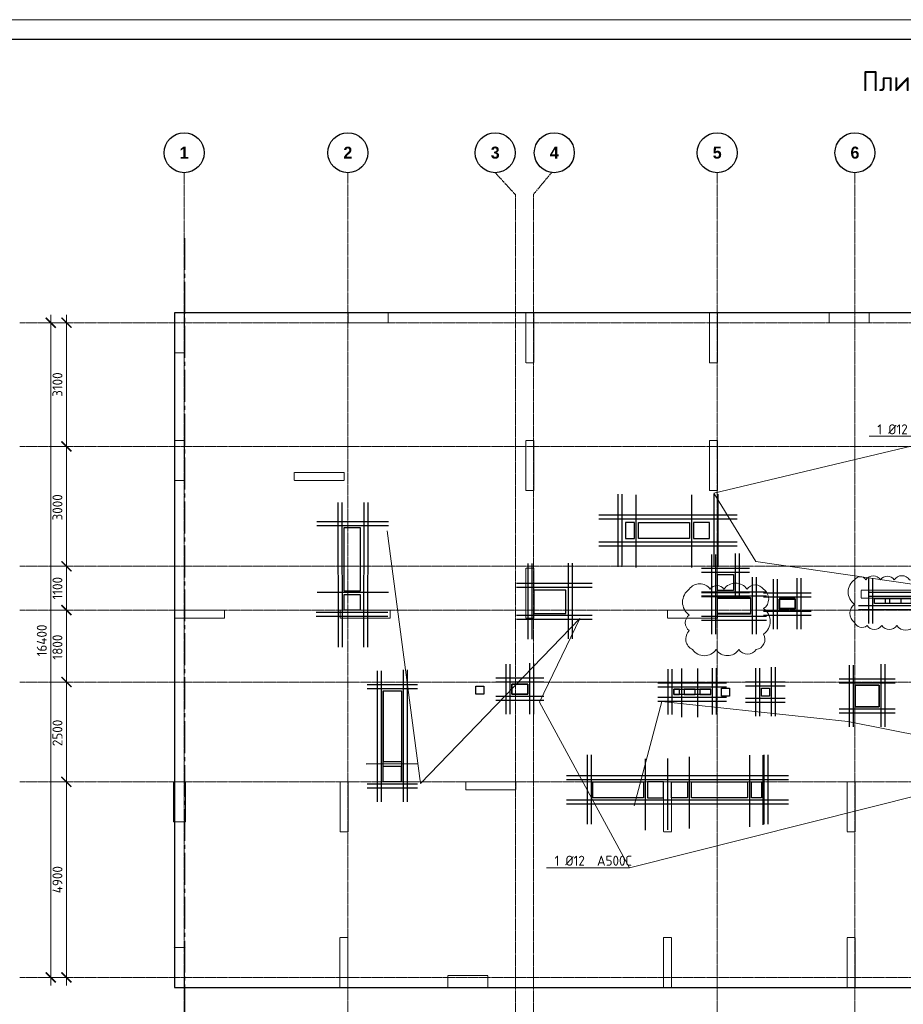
# Model space of a CAD drawing. Header units: millimetres. Extents: x -42044588 to 856694, y -806701 to 941911.
# Tile 166 of 256: x -107629 to -85499, y -339544 to -314882. Entities that reach past the tile are written whole.
import ezdxf
from ezdxf import colors
from ezdxf.entities.mleader import LeaderData, LeaderLine
from ezdxf.math import Vec2, Vec3

# ---------------------------------------------------------------- set-up
doc = ezdxf.new("R2010")
doc.units = ezdxf.units.MM
for name, pattern in [('______5', [1100, 800, -100, 100, -100]), ('DASHED', [7, 5, -2, 0]), ('осевая', [50.8, 31.75, -6.35, 6.35, -6.35])]:
    doc.linetypes.add(name, pattern=pattern)
for name, color, linetype, lineweight in [('907Сл Осевые', 1, 'Continuous', 0), ('_0.25', 114, 'Continuous', 25), ('_0.5', 94, 'Continuous', 50), ('Оси', 40, '______5', 18), ('Перекрытие ж_бетон', 1, 'Continuous', 30), ('подоснова', 151, 'Continuous', 5), ('РАЗМЕРЫ', 1, 'Continuous', 9), ('ТОНКИЕ', 7, 'Continuous', 9), ('Узлы', 7, 'Continuous', 0)]:
    doc.layers.add(name, color=color, linetype=linetype, lineweight=lineweight)
doc.layers.add('Колонна_ бетон', color=7, linetype='Continuous', lineweight=50, true_color=0xb4b496)
doc.layers.add('ТОЛСТЫЕ_ОСНОВНЫЕ', color=6, linetype='Continuous')
doc.styles.add('Century Gothic', font='GOTHIC.TTF')
doc.styles.add('GOST-2.304_Type-B', font='GOST_Common.ttf')
doc.styles.add('ГОСТ', font='GOST_Common.ttf')
doc.dimstyles.new('СПДС', dxfattribs={"dimscale": 100, "dimtxt": 2.5, "dimasz": 2, "dimexe": 1.25, "dimexo": 0, "dimtad": 1, "dimdec": 0, "dimrnd": 5, "dimtxsty": 'GOST-2.304_Type-B', "dimblk": 'ARCHTICK', "dimcen": 2.5, "dimdle": 2, "dimclrd": 1, "dimclre": 1, "dimclrt": 1, "dimadec": 0, "dimazin": 2, "dimtfac": 0.75, "dimtdec": 0, "dimtmove": 1, "dimatfit": 3, "dimfxl": 0, "dimtolj": 1, "dimarcsym": 0})

# ---------------------------------------------------------------- blocks, each defined once
blk = doc.blocks.new('*U6686')
at = {"layer": 'ТОЛСТЫЕ_ОСНОВНЫЕ', "color": 6}
blk.add_lwpolyline([(20, 5), (886, 5), (886, 415), (20, 415)], close=True, dxfattribs=at)
at = {"layer": 'ТОНКИЕ'}
blk.add_lwpolyline([(0, 0), (891, 0), (891, 420), (0, 420)], close=True, dxfattribs=at)
blk = doc.blocks.new('подложка стн 1-го этажа')
at = {"layer": 'Колонна_ бетон', "color": 252, "linetype": 'DASHED', "lineweight": 0, "ltscale": 0.5, "true_color": 0x939598, "transparency": 33554687}
for p, q in [((7794, 22162, -200), (7794, 23162, -200)), ((7794, 23162, -200), (7794, 23162, -200)), ((7794, 23162, -200), (8044, 23162, -560)), ((8044, 23162, -560), (8044, 23162, -560)), ((8044, 23162, -400), (8044, 22162, -400)), ((16794, 23162, -200), (16594, 23162, -200)), ((16594, 23162, -200), (16594, 23162, -200)), ((16594, 23162, -200), (16594, 21912, -200)), ((16794, 23162, -200), (16794, 23162, -200)), ((16794, 21912, -200), (16794, 23162, -200)), ((21194, 23162, -200), (21194, 23162, -200)), ((21194, 21912, -200), (21194, 23162, -200)), ((21394, 23162, -200), (21194, 23162, -200)), ((21394, 23162, -200), (21394, 23162, -200)), ((21394, 23162, -200), (21394, 21912, -200)), ((10794, 22362, -200), (10794, 22362, -200)), ((10794, 22362, -200), (10794, 22162, -200)), ((10794, 22362, -200), (12044, 22362, -200)), ((12044, 22362, -200), (12044, 22362, -200)), ((12044, 22362, -200), (12044, 22162, -200)), ((8044, 22162, -200), (7794, 22162, -200)), ((7794, 22162, -200), (7794, 22162, -200)), ((8044, 22162, -200), (8044, 22162, -200)), ((10794, 22162, -200), (10794, 22162, -200)), ((10794, 22162, -200), (12044, 22162, -200)), ((12044, 22162, -200), (12044, 22162, -200)), ((16594, 21912, -200), (16794, 21912, -200)), ((16594, 21912, -200), (16594, 21912, -200)), ((16794, 21912, -200), (16794, 21912, -200)), ((21194, 21912, -200), (21194, 21912, -200)), ((21194, 21912, -200), (21394, 21912, -200)), ((21394, 21912, -200), (21394, 21912, -200)), ((16794, 19962, -200), (16594, 19962, -200)), ((16594, 19962, -200), (16594, 19962, -200)), ((16594, 18712, -200), (16594, 19962, -200)), ((16794, 19962, -200), (16794, 19962, -200)), ((16794, 18712, -200), (16794, 19962, -200)), ((24994, 19212, -200), (24994, 19412, -200)), ((24994, 19412, -200), (24994, 19412, -200)), ((26244, 19412, -200), (24994, 19412, -200)), ((24994, 19212, -200), (26244, 19212, -200)), ((24994, 19212, -200), (24994, 19212, -200)), ((7794, 18712, -200), (7794, 18912, -200)), ((7794, 18912, -200), (7794, 18912, -200)), ((9044, 18912, -200), (7794, 18912, -200)), ((9044, 18912, -200), (9044, 18912, -200)), ((9044, 18712, -200), (9044, 18912, -200)), ((11944, 18912, -200), (11944, 18912, -200)), ((11944, 18712, -200), (11944, 18912, -200)), ((11944, 18912, -200), (13194, 18912, -200)), ((13194, 18912, -200), (13194, 18912, -200)), ((13194, 18912, -200), (13194, 18712, -200)), ((20144, 18912, -200), (20144, 18912, -200)), ((20144, 18712, -200), (20144, 18912, -200)), ((20144, 18912, -200), (21394, 18912, -200)), ((21394, 18912, -200), (21394, 18912, -200)), ((21394, 18912, -200), (21394, 18712, -200)), ((9044, 18712, -200), (7794, 18712, -200)), ((7794, 18712, -200), (7794, 18712, -200)), ((9044, 18712, -200), (9044, 18712, -200)), ((13194, 18712, -200), (11944, 18712, -200)), ((11944, 18712, -200), (11944, 18712, -200)), ((13194, 18712, -200), (13194, 18712, -200)), ((16594, 18712, -200), (16794, 18712, -200)), ((16594, 18712, -200), (16594, 18712, -200)), ((16794, 18712, -200), (16794, 18712, -200)), ((20144, 18712, -200), (21394, 18712, -200)), ((20144, 18712, -200), (20144, 18712, -200)), ((21394, 18712, -200), (21394, 18712, -200)), ((7769, 14612, -200), (7769, 14612, -200)), ((7769, 14612, -200), (8069, 14612, -200)), ((7769, 13612, -200), (7769, 14612, -200)), ((8069, 14612, -200), (8069, 14612, -200)), ((8069, 13612, -200), (8069, 14612, -200)), ((11944, 14612, -200), (11944, 14612, -200)), ((11944, 13362, -200), (11944, 14612, -200)), ((11944, 14612, -200), (12144, 14612, -200)), ((12144, 14612, -200), (12144, 14612, -200)), ((12144, 13362, -200), (12144, 14612, -200)), ((15094, 14612, -200), (15094, 14612, -200)), ((15094, 14612, -200), (15094, 14412, -200)), ((16344, 14612, -200), (15094, 14612, -200)), ((16344, 14612, -200), (16344, 14612, -200)), ((16344, 14412, -200), (16344, 14612, -200)), ((20044, 14612, -200), (20044, 14612, -200)), ((20044, 14612, -200), (20044, 13362, -200)), ((20244, 14612, -200), (20044, 14612, -200)), ((20244, 14612, -200), (20244, 14612, -200)), ((20244, 14612, -200), (20244, 13362, -200)), ((24844, 14612, -200), (24644, 14612, -200)), ((24644, 14612, -200), (24644, 14612, -200)), ((24644, 14612, -200), (24644, 13362, -200)), ((24844, 14612, -200), (24844, 14612, -200)), ((24844, 13362, -200), (24844, 14612, -200)), ((15094, 14412, -200), (15094, 14412, -200)), ((15094, 14412, -200), (16344, 14412, -200)), ((16344, 14412, -200), (16344, 14412, -200)), ((7769, 13612, -200), (7769, 13612, -200)), ((7769, 13612, -200), (8069, 13612, -200)), ((8069, 13612, -200), (8069, 13612, -200)), ((11944, 13362, -200), (11944, 13362, -200)), ((11944, 13362, -200), (12144, 13362, -200)), ((12144, 13362, -200), (12144, 13362, -200)), ((20044, 13362, -200), (20044, 13362, -200)), ((20044, 13362, -200), (20244, 13362, -200)), ((20244, 13362, -200), (20244, 13362, -200)), ((24844, 13362, -200), (24644, 13362, -200)), ((24644, 13362, -200), (24644, 13362, -200)), ((24844, 13362, -200), (24844, 13362, -200)), ((11936, 10712, -760), (11936, 10712, -760)), ((11936, 9462, -760), (11936, 10712, -760)), ((11936, 10712, -760), (12136, 10712, -760)), ((12136, 10712, -760), (12136, 10712, -760)), ((12136, 9462, -760), (12136, 10712, -760)), ((20044, 10712, -200), (20044, 9462, -200)), ((20244, 10712, -200), (20044, 10712, -200)), ((20244, 9462, -200), (20244, 10712, -200)), ((24644, 9462, -200), (24644, 10712, -200)), ((24844, 10712, -200), (24644, 10712, -200)), ((24844, 9462, -200), (24844, 10712, -200)), ((7769, 10462, -560), (7769, 10462, -560)), ((7794, 10462, -560), (8044, 10462, -560)), ((7794, 9462, -560), (7794, 10462, -560)), ((8044, 9462, -560), (8044, 10462, -560)), ((8069, 10462, -560), (8069, 10462, -560)), ((14644, 9762, -200), (14644, 9462, -200)), ((14644, 9762, -200), (15644, 9762, -200)), ((15644, 9762, -200), (15644, 9462, -200)), ((7794, 9462, -560), (7794, 9462, -560)), ((7794, 9462, -560), (8046, 9462, -560)), ((8046, 9462, -560), (8046, 9462, -560)), ((11936, 9462, -760), (11936, 9462, -760)), ((11936, 9462, -760), (12136, 9462, -760)), ((12136, 9462, -760), (12136, 9462, -760)), ((15644, 9462, -200), (14644, 9462, -200)), ((20244, 9462, -200), (20044, 9462, -200)), ((24644, 9462, -200), (24844, 9462, -200))]:
    blk.add_line(p, q, dxfattribs=at)
for points, elevation in [([(7794, 26362), (8044, 26362), (8044, 25362), (7794, 25362)], -560), ([(12144, 26362), (13144, 26362), (13144, 26112), (12144, 26112)], -560), ([(16594, 26362), (16794, 26362), (16794, 25112), (16594, 25112)], -560), ([(21194, 26362), (21394, 26362), (21394, 25112), (21194, 25112)], -560), ([(24194, 26362), (25194, 26362), (25194, 26112), (24194, 26112)], -360), ([(24194, 26362), (25194, 26362), (25194, 26112), (24194, 26112)], -560)]:
    blk.add_lwpolyline(points, close=True, dxfattribs=dict(at, elevation=elevation))
blk = doc.blocks.new('*U5001')
at = {"layer": '_0.25', "ltscale": 100}
blk.add_lwpolyline([(0, 130), (920, 130), (920, 0), (0, 0)], close=True, dxfattribs=at)
at = {"layer": '_0.5', "color": 7, "lineweight": 30, "ltscale": 100}
for p, q in [((-150, 630), (-150, -500)), ((-50, 630), (-50, -500)), ((970, -500), (970, 655)), ((1070, -500), (1070, 655)), ((1320, 280), (-400, 280)), ((1320, 180), (-400, 180)), ((-400, -73), (1320, -73)), ((-400, -173), (1320, -173))]:
    blk.add_line(p, q, dxfattribs=at)
blk = doc.blocks.new('*U4602')
at = {"layer": '_0.25', "ltscale": 100}
blk.add_lwpolyline([(0, 250), (400, 250), (400, 0), (0, 0)], close=True, dxfattribs=at)
at = {"layer": '_0.5', "color": 7, "lineweight": 30, "ltscale": 100}
for p, q in [((-150, 750), (-150, -500)), ((-50, 750), (-50, -500)), ((450, -500), (450, 775)), ((550, -500), (550, 775)), ((800, 400), (-400, 400)), ((800, 300), (-400, 300)), ((-400, -50), (800, -50)), ((-400, -150), (800, -150))]:
    blk.add_line(p, q, dxfattribs=at)
blk = doc.blocks.new('*U6782')
at = {"layer": '_0.25', "ltscale": 100}
blk.add_lwpolyline([(0, 400), (400, 400), (400, 0), (0, 0)], close=True, dxfattribs=at)
at = {"layer": '_0.5', "color": 7, "lineweight": 30, "ltscale": 100}
for p, q in [((-150, 900), (-150, -500)), ((-50, 900), (-50, -500)), ((450, -133), (450, 925)), ((550, -133), (550, 925)), ((800, 550), (-400, 550)), ((800, 450), (-400, 450)), ((-400, -50), (800, -50)), ((-400, -150), (800, -150))]:
    blk.add_line(p, q, dxfattribs=at)
blk = doc.blocks.new('_None')
blk = doc.blocks.new('*U6780')
at = {"layer": '_0.25', "ltscale": 100}
blk.add_lwpolyline([(0, 540), (600, 540), (600, 0), (0, 0)], close=True, dxfattribs=at)
at = {"layer": '_0.5', "color": 7, "lineweight": 30, "ltscale": 100}
for p, q in [((-150, 1040), (-150, -500)), ((-50, 1040), (-50, -500)), ((650, -500), (650, 1065)), ((750, -500), (750, 1065)), ((1000, 690), (-400, 690)), ((1000, 590), (-400, 590)), ((-400, -50), (1000, -50)), ((-400, -150), (1000, -150))]:
    blk.add_line(p, q, dxfattribs=at)
blk = doc.blocks.new('*U6783')
at = {"layer": '_0.25', "ltscale": 100}
blk.add_lwpolyline([(0, 400), (830, 400), (830, 0), (0, 0)], close=True, dxfattribs=at)
at = {"layer": '_0.5', "color": 7, "lineweight": 30, "ltscale": 100}
for p, q in [((-150, 900), (-150, -500)), ((-50, 900), (-50, -500)), ((880, -500), (880, 925)), ((980, -500), (980, 925)), ((1230, 550), (-400, 550)), ((1230, 450), (-400, 450)), ((-400, -50), (1230, -50)), ((-400, -150), (1230, -150))]:
    blk.add_line(p, q, dxfattribs=at)
blk = doc.blocks.new('*U6784')
at = {"layer": '_0.25', "ltscale": 100}
blk.add_lwpolyline([(0, 2280), (457, 2280), (457, 0), (0, 0)], close=True, dxfattribs=at)
at = {"layer": '_0.5', "color": 7, "lineweight": 30, "ltscale": 100}
for p, q in [((-150, 2780), (-150, -500)), ((-50, 2780), (-50, -500)), ((507, -500), (507, 2805)), ((607, -500), (607, 2805)), ((857, 2430), (-400, 2430)), ((857, 2330), (-400, 2330)), ((-400, -50), (857, -50)), ((-400, -150), (857, -150))]:
    blk.add_line(p, q, dxfattribs=at)
blk = doc.blocks.new('_ArchTick')
at = {"color": 0, "linetype": 'ByBlock', "const_width": 0.15}
blk.add_lwpolyline([(-0.5, -0.5), (0.5, 0.5)], dxfattribs=at)
blk = doc.blocks.new('*D6709')
at = {"color": 1, "lineweight": -2, "transparency": 16777216}
for p, q in [((-89046, -342901), (-89046, -326101)), ((-89266, -326301), (-88921, -326301)), ((-89046, -342701), (-89171, -342701))]:
    blk.add_line(p, q, dxfattribs=at)
at = {"layer": 'DEFPOINTS', "color": 0, "transparency": 16777216}
for p in [(-89266, -326301), (-89046, -326301), (-89046, -342701)]:
    blk.add_point(p, dxfattribs=at)
at = {"color": 1, "lineweight": -2, "transparency": 16777216, "xscale": 250, "yscale": 250, "zscale": 250}
for p, rotation in [((-89046, -326301), 90), ((-89046, -342701), 270)]:
    blk.add_blockref('_ArchTick', p, dxfattribs=dict(at, rotation=rotation))
at = {"color": 1, "transparency": 16777216, "insert": (-89271, -334259), "char_height": 250, "width": 104166.67, "attachment_point": 5, "rotation": 90, "style": 'GOST-2.304_Type-B'}
blk.add_mtext('\\A1;16400', dxfattribs=at)
blk = doc.blocks.new('NSY101')
at = {"color": 0, "linetype": 'ByBlock', "lineweight": -2}
blk.add_circle((0, 0), 50, dxfattribs=at)
blk = doc.blocks.new('СЛОЖНЫЙ_ОБЪЕКТ_0')
at = {"layer": 'Оси', "color": 16, "linetype": 'Continuous', "lineweight": 25, "transparency": 33554687, "xscale": 9.999999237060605, "yscale": 9.999999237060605, "zscale": 9.999999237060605}
blk.add_blockref('NSY101', (8813, -989), dxfattribs=at)
at = {"layer": 'Оси', "color": 16, "linetype": 'Continuous', "lineweight": 25, "transparency": 33554687, "insert": (8813, -989), "char_height": 300, "width": 385, "attachment_point": 5, "style": 'Century Gothic'}
blk.add_mtext('\\A1;{\\fCentury Gothic|i0|b1;\\H300.000000;\\W1.000000;\\C16;2}\\P', dxfattribs=at)
blk = doc.blocks.new('СЛОЖНЫЙ_ОБЪЕКТ_1')
at = {"layer": 'Оси', "color": 16, "linetype": 'Continuous', "lineweight": 25, "transparency": 33554687, "xscale": 9.999999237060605, "yscale": 9.999999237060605, "zscale": 9.999999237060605}
blk.add_blockref('NSY101', (18063, -989), dxfattribs=at)
at = {"layer": 'Оси', "color": 16, "linetype": 'Continuous', "lineweight": 25, "transparency": 33554687, "insert": (18063, -989), "char_height": 300, "width": 385, "attachment_point": 5, "style": 'Century Gothic'}
blk.add_mtext('\\A1;{\\fCentury Gothic|i0|b1;\\H300.000000;\\W1.000000;\\C16;5}\\P', dxfattribs=at)
blk = doc.blocks.new('СЛОЖНЫЙ_ОБЪЕКТ_2')
at = {"layer": 'Оси', "color": 16, "linetype": 'Continuous', "lineweight": 25, "transparency": 33554687, "xscale": 9.999999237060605, "yscale": 9.999999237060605, "zscale": 9.999999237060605}
blk.add_blockref('NSY101', (21513, -989), dxfattribs=at)
at = {"layer": 'Оси', "color": 16, "linetype": 'Continuous', "lineweight": 25, "transparency": 33554687, "insert": (21513, -989), "char_height": 300, "width": 385, "attachment_point": 5, "style": 'Century Gothic'}
blk.add_mtext('\\A1;{\\fCentury Gothic|i0|b1;\\H300.000000;\\W1.000000;\\C16;6}\\P', dxfattribs=at)
blk = doc.blocks.new('СЛОЖНЫЙ_ОБЪЕКТ_43')
at = {"layer": 'Оси', "color": 16, "linetype": 'Continuous', "lineweight": 25, "transparency": 33554687, "xscale": 9.999999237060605, "yscale": 9.999999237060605, "zscale": 9.999999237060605}
blk.add_blockref('NSY101', (5133, -989), dxfattribs=at)
at = {"layer": 'Оси', "color": 16, "linetype": 'Continuous', "lineweight": 25, "transparency": 33554687, "insert": (5133, -989), "char_height": 300, "width": 385, "attachment_point": 5, "style": 'Century Gothic'}
blk.add_mtext('\\A1;{\\fCentury Gothic|i0|b1;\\H300.000000;\\W1.000000;\\C16;1}\\P', dxfattribs=at)
blk = doc.blocks.new('СЛОЖНЫЙ_ОБЪЕКТ_44')
at = {"layer": 'Оси', "color": 16, "linetype": 'Continuous', "lineweight": 25, "transparency": 33554687, "xscale": 9.999999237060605, "yscale": 9.999999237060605, "zscale": 9.999999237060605}
blk.add_blockref('NSY101', (12503, -989), dxfattribs=at)
at = {"layer": 'Оси', "color": 16, "linetype": 'Continuous', "lineweight": 25, "transparency": 33554687, "insert": (12503, -989), "char_height": 300, "width": 385, "attachment_point": 5, "style": 'Century Gothic'}
blk.add_mtext('\\A1;{\\fCentury Gothic|i0|b1;\\H300.000000;\\W1.000000;\\C16;3}\\P', dxfattribs=at)
blk = doc.blocks.new('СЛОЖНЫЙ_ОБЪЕКТ_45')
at = {"layer": 'Оси', "color": 16, "linetype": 'Continuous', "lineweight": 25, "transparency": 33554687, "xscale": 9.999999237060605, "yscale": 9.999999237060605, "zscale": 9.999999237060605}
blk.add_blockref('NSY101', (13983, -989), dxfattribs=at)
at = {"layer": 'Оси', "color": 16, "linetype": 'Continuous', "lineweight": 25, "transparency": 33554687, "insert": (13983, -989), "char_height": 300, "width": 385, "attachment_point": 5, "style": 'Century Gothic'}
blk.add_mtext('\\A1;{\\fCentury Gothic|i0|b1;\\H300.000000;\\W1.000000;\\C16;4}\\P', dxfattribs=at)
blk = doc.blocks.new('*D6711')
at = {"color": 1, "lineweight": -2, "transparency": 16777216}
for p, q in [((-88653, -342901), (-88653, -337601)), ((-88653, -337801), (-88778, -337801)), ((-88653, -342701), (-88778, -342701))]:
    blk.add_line(p, q, dxfattribs=at)
at = {"layer": 'DEFPOINTS', "color": 0, "transparency": 16777216}
for p in [(-88653, -337801), (-88653, -337801), (-88653, -342701)]:
    blk.add_point(p, dxfattribs=at)
at = {"color": 1, "lineweight": -2, "transparency": 16777216, "xscale": 250, "yscale": 250, "zscale": 250}
for p, rotation in [((-88653, -337801), 90), ((-88653, -342701), 270)]:
    blk.add_blockref('_ArchTick', p, dxfattribs=dict(at, rotation=rotation))
at = {"color": 1, "transparency": 16777216, "insert": (-88878, -340251), "char_height": 250, "width": 83333.33, "attachment_point": 5, "rotation": 90, "style": 'GOST-2.304_Type-B'}
blk.add_mtext('\\A1;4900', dxfattribs=at)
blk = doc.blocks.new('*D6712')
at = {"color": 1, "lineweight": -2, "transparency": 16777216}
for p, q in [((-88653, -338001), (-88653, -335101)), ((-88653, -335301), (-88778, -335301)), ((-88653, -337801), (-88778, -337801))]:
    blk.add_line(p, q, dxfattribs=at)
at = {"layer": 'DEFPOINTS', "color": 0, "transparency": 16777216}
for p in [(-88653, -335301), (-88653, -335301), (-88653, -337801)]:
    blk.add_point(p, dxfattribs=at)
at = {"color": 1, "lineweight": -2, "transparency": 16777216, "xscale": 250, "yscale": 250, "zscale": 250}
for p, rotation in [((-88653, -335301), 90), ((-88653, -337801), 270)]:
    blk.add_blockref('_ArchTick', p, dxfattribs=dict(at, rotation=rotation))
at = {"color": 1, "transparency": 16777216, "insert": (-88878, -336576), "char_height": 250, "width": 83333.33, "attachment_point": 5, "rotation": 90, "style": 'GOST-2.304_Type-B'}
blk.add_mtext('\\A1;2500', dxfattribs=at)
blk = doc.blocks.new('*D6713')
at = {"color": 1, "lineweight": -2, "transparency": 16777216}
for p, q in [((-88653, -335501), (-88653, -333301)), ((-88653, -333501), (-88778, -333501)), ((-88653, -335301), (-88778, -335301))]:
    blk.add_line(p, q, dxfattribs=at)
at = {"layer": 'DEFPOINTS', "color": 0, "transparency": 16777216}
for p in [(-88653, -333501), (-88653, -333501), (-88653, -335301)]:
    blk.add_point(p, dxfattribs=at)
at = {"color": 1, "lineweight": -2, "transparency": 16777216, "xscale": 250, "yscale": 250, "zscale": 250}
for p, rotation in [((-88653, -333501), 90), ((-88653, -335301), 270)]:
    blk.add_blockref('_ArchTick', p, dxfattribs=dict(at, rotation=rotation))
at = {"color": 1, "transparency": 16777216, "insert": (-88878, -334426), "char_height": 250, "width": 83333.33, "attachment_point": 5, "rotation": 90, "style": 'GOST-2.304_Type-B'}
blk.add_mtext('\\A1;1800', dxfattribs=at)
blk = doc.blocks.new('*D6714')
at = {"color": 1, "lineweight": -2, "transparency": 16777216}
for p, q in [((-88653, -332401), (-88778, -332401)), ((-88653, -333701), (-88653, -332201)), ((-88653, -333501), (-88778, -333501))]:
    blk.add_line(p, q, dxfattribs=at)
at = {"layer": 'DEFPOINTS', "color": 0, "transparency": 16777216}
for p in [(-88653, -332401), (-88653, -332401), (-88653, -333501)]:
    blk.add_point(p, dxfattribs=at)
at = {"color": 1, "lineweight": -2, "transparency": 16777216, "xscale": 250, "yscale": 250, "zscale": 250}
for p, rotation in [((-88653, -332401), 90), ((-88653, -333501), 270)]:
    blk.add_blockref('_ArchTick', p, dxfattribs=dict(at, rotation=rotation))
at = {"color": 1, "transparency": 16777216, "insert": (-88878, -332951), "char_height": 250, "width": 83333.33, "attachment_point": 5, "rotation": 90, "style": 'GOST-2.304_Type-B'}
blk.add_mtext('\\A1;1100', dxfattribs=at)
blk = doc.blocks.new('*D6715')
at = {"color": 1, "lineweight": -2, "transparency": 16777216}
for p, q in [((-88653, -332601), (-88653, -329201)), ((-88653, -329401), (-88778, -329401)), ((-88653, -332401), (-88778, -332401))]:
    blk.add_line(p, q, dxfattribs=at)
at = {"layer": 'DEFPOINTS', "color": 0, "transparency": 16777216}
for p in [(-88653, -329401), (-88653, -329401), (-88653, -332401)]:
    blk.add_point(p, dxfattribs=at)
at = {"color": 1, "lineweight": -2, "transparency": 16777216, "xscale": 250, "yscale": 250, "zscale": 250}
for p, rotation in [((-88653, -329401), 90), ((-88653, -332401), 270)]:
    blk.add_blockref('_ArchTick', p, dxfattribs=dict(at, rotation=rotation))
at = {"color": 1, "transparency": 16777216, "insert": (-88878, -330926), "char_height": 250, "width": 83333.33, "attachment_point": 5, "rotation": 90, "style": 'GOST-2.304_Type-B'}
blk.add_mtext('\\A1;3000', dxfattribs=at)
blk = doc.blocks.new('*D6716')
at = {"color": 1, "lineweight": -2, "transparency": 16777216}
for p, q in [((-88653, -329601), (-88653, -326101)), ((-89077, -326301), (-88528, -326301)), ((-88653, -329401), (-88778, -329401))]:
    blk.add_line(p, q, dxfattribs=at)
at = {"layer": 'DEFPOINTS', "color": 0, "transparency": 16777216}
for p in [(-89077, -326301), (-88653, -326301), (-88653, -329401)]:
    blk.add_point(p, dxfattribs=at)
at = {"color": 1, "lineweight": -2, "transparency": 16777216, "xscale": 250, "yscale": 250, "zscale": 250}
for p, rotation in [((-88653, -326301), 90), ((-88653, -329401), 270)]:
    blk.add_blockref('_ArchTick', p, dxfattribs=dict(at, rotation=rotation))
at = {"color": 1, "transparency": 16777216, "insert": (-88878, -327851), "char_height": 250, "width": 83333.33, "attachment_point": 5, "rotation": 90, "style": 'GOST-2.304_Type-B'}
blk.add_mtext('\\A1;3100', dxfattribs=at)
blk = doc.blocks.new('*U4597')
at = {"layer": '_0.25', "ltscale": 100}
blk.add_lwpolyline([(0, 199), (200, 199), (200, 0), (0, 0)], close=True, dxfattribs=at)
at = {"layer": '_0.5', "color": 7, "lineweight": 30, "ltscale": 100}
for p, q in [((-150, 699), (-150, -500)), ((-50, 699), (-50, -500)), ((250, -500), (250, 724)), ((350, -500), (350, 724)), ((600, 349), (-400, 349)), ((600, 249), (-400, 249)), ((-400, -50), (600, -50)), ((-400, -150), (600, -150))]:
    blk.add_line(p, q, dxfattribs=at)
blk = doc.blocks.new('*U4605')
at = {"layer": '_0.25', "ltscale": 100}
blk.add_lwpolyline([(0, 255), (401, 255), (401, 0), (0, 0)], close=True, dxfattribs=at)
at = {"layer": '_0.5', "color": 7, "lineweight": 30, "ltscale": 100}
for p, q in [((-150, 755), (-150, -500)), ((-50, 755), (-50, -500)), ((451, -500), (451, 779)), ((551, -500), (551, 779)), ((801, 405), (-400, 405)), ((801, 305), (-400, 305)), ((-400, -50), (801, -50)), ((-400, -150), (801, -150))]:
    blk.add_line(p, q, dxfattribs=at)
blk = doc.blocks.new('блочина')
at = {"layer": 'Перекрытие ж_бетон', "color": 4}
for points in [[(108013, 60560), (107613, 60560), (107613, 62150), (108013, 62150)], [(114883, 62278), (114663, 62278), (114663, 61878), (114883, 61878)], [(114983, 61880), (114983, 62280), (116263, 62280), (116263, 61880)], [(116763, 62278), (116363, 62278), (116363, 61878), (116763, 61878)], [(117363, 60978), (117363, 60578), (116963, 60578), (116963, 60978)], [(107613, 60478), (108013, 60478), (108013, 60078), (107613, 60078)], [(113163, 60000), (113163, 60580), (112363, 60580), (112363, 60000)], [(118913, 60130), (118913, 60380), (118513, 60380), (118513, 60130)], [(112213, 57979), (112213, 58229), (111813, 58229), (111813, 57979)], [(109050, 56280), (108600, 56280), (108600, 58060), (109050, 58060)], [(116013, 58102), (115873, 58102), (115873, 57972), (116013, 57972)], [(116403, 58102), (116133, 58102), (116133, 57972), (116403, 57972)], [(116793, 58102), (116523, 58102), (116523, 57972), (116793, 57972)], [(121013, 57662), (121013, 58202), (120413, 58202), (120413, 57662)], [(108593, 56178), (109042, 56178), (109042, 55778), (108593, 55778)], [(113843, 55383), (113843, 55783), (115113, 55783), (115113, 55383)], [(116213, 55780), (116213, 55380), (115813, 55380), (115813, 55780)], [(116313, 55382), (116313, 55782), (117713, 55782), (117713, 55382)], [(118063, 55380), (117813, 55380), (117813, 55780), (118063, 55780)]]:
    blk.add_lwpolyline(points, close=True, dxfattribs=at)
for points, elevation in [([(116963, 60000), (116963, 60400), (117793, 60400), (117793, 60000)], 4500), ([(120893, 60380), (121163, 60380), (121163, 60250), (120893, 60250)], 360), ([(121283, 60380), (121553, 60380), (121553, 60250), (121283, 60250)], 360), ([(115213, 55780), (115213, 55380), (115613, 55380), (115613, 55780)], 360)]:
    blk.add_lwpolyline(points, close=True, dxfattribs=dict(at, elevation=elevation))
at = {"layer": 'Перекрытие ж_бетон', "color": 4, "ltscale": 100}
for points in [[(111113, 58177), (111113, 57977), (110913, 57977), (110913, 58177)], [(117263, 57930), (117063, 57930), (117063, 58130), (117263, 58130)], [(118263, 57930), (118063, 57930), (118063, 58130), (118263, 58130)]]:
    blk.add_lwpolyline(points, close=True, dxfattribs=at)
blk = doc.blocks.new('*U7025')
at = {"layer": '_0.25', "ltscale": 100}
blk.add_lwpolyline([(0, 129), (920, 129), (920, 0), (0, 0)], close=True, dxfattribs=at)
at = {"layer": '_0.5', "color": 7, "lineweight": 30, "ltscale": 100}
for p, q in [((-150, 629), (-150, -500)), ((-50, 629), (-50, -500)), ((970, -500), (970, 654)), ((1070, -500), (1070, 654)), ((1320, 279), (-157, 279)), ((1320, 179), (-157, 179)), ((-400, -50), (1126, -50)), ((-400, -150), (1126, -150))]:
    blk.add_line(p, q, dxfattribs=at)
blk = doc.blocks.new('оси блок 2')
at = {"layer": 'Оси', "color": 16, "linetype": 'осевая', "lineweight": 0, "ltscale": 0.25, "transparency": 33554687}
for p, q in [((-85704.7, -322543), (-85704.7, -347930)), ((-81604.7, -322543), (-81604.7, -347914.1)), ((-72354.7, -322543), (-72354.7, -347914.1)), ((-68904.7, -322543), (-68904.7, -347914.1)), ((-77404.7, -323084.4), (-77404.7, -347462.5)), ((-76954.7, -323084.4), (-76954.7, -347468.4)), ((-89822.3, -326301.3), (-37238.5, -326301.3)), ((-89822.3, -329401.3), (-37238.5, -329401.3)), ((-89822.3, -332401.3), (-37238.5, -332401.3)), ((-89822.3, -333501.3), (-37238.5, -333501.3)), ((-89822.3, -335301.3), (-37238.5, -335301.3)), ((-89822.3, -337801.3), (-37238.5, -337801.3)), ((-89822.3, -342701.3), (-37238.5, -342701.3))]:
    blk.add_line(p, q, dxfattribs=at)
at = {"layer": 'Оси', "color": 16, "linetype": 'осевая', "lineweight": 0, "transparency": 33554687}
for p, q in [((-85704.7, -322543), (-85704.7, -323053.3)), ((-77915.3, -322543), (-77404.7, -323097.1)), ((-76505.3, -322543), (-76954.7, -323084.4))]:
    blk.add_line(p, q, dxfattribs=at)
at = {"layer": 'Оси', "color": 16, "linetype": 'Continuous', "lineweight": 25, "transparency": 33554687}
for name, p in [('СЛОЖНЫЙ_ОБЪЕКТ_43', (-90837.7, -321053.5)), ('СЛОЖНЫЙ_ОБЪЕКТ_0', (-90418.2, -321053.5)), ('СЛОЖНЫЙ_ОБЪЕКТ_44', (-90418.2, -321053.5)), ('СЛОЖНЫЙ_ОБЪЕКТ_45', (-90418.2, -321053.5)), ('СЛОЖНЫЙ_ОБЪЕКТ_1', (-90418.2, -321053.5)), ('СЛОЖНЫЙ_ОБЪЕКТ_2', (-90418.2, -321053.5))]:
    blk.add_blockref(name, p, dxfattribs=at)
for base, p1, p2, picture, middle in [((-89046, -326301.3), (-89046, -342701.3), (-89266.1, -326301.3), '*D6709', (-89046, -334259)), ((-88653.5, -326301.3), (-88653.5, -329401.3), (-89077, -326301.3), '*D6716', (-88653.5, -327851.3)), ((-88653.5, -329401.3), (-88653.5, -332401.3), (-88653.5, -329401.3), '*D6715', (-88653.5, -330926.5)), ((-88653.5, -332401.3), (-88653.5, -333501.3), (-88653.5, -332401.3), '*D6714', (-88653.5, -332951.3)), ((-88653.5, -333501.3), (-88653.5, -335301.3), (-88653.5, -333501.3), '*D6713', (-88653.5, -334426.5)), ((-88653.5, -335301.3), (-88653.5, -337801.3), (-88653.5, -335301.3), '*D6712', (-88653.5, -336576.5)), ((-88653.5, -337801.3), (-88653.5, -342701.3), (-88653.5, -337801.3), '*D6711', (-88653.5, -340251.3))]:
    dim = blk.add_linear_dim(base=base, p1=p1, p2=p2, angle=90, dimstyle='СПДС', override={"dimgap": 1})
    dim.commit()
    dim.dimension.update_dxf_attribs({"geometry": picture, "text_midpoint": middle, "dimtype": 160})

msp = doc.modelspace()

# ---------------------------------------------------------------- linework, layer by layer
at = {"lineweight": 30}
for p, q in [((-92651.417, -326768.716, -360), (-92651.417, -328588.716, -360)), ((-92551.417, -326768.716, -360), (-92551.417, -328588.716, -360)), ((-90242.428, -326768.716, -360), (-90242.428, -328588.716, -360)), ((-90142.428, -326768.716, -360), (-90142.428, -328588.716, -360)), ((-99663.459, -326973.922, -360), (-99655.654, -330595.829, -360)), ((-99563.459, -326973.922, -360), (-99555.654, -330595.829, -360)), ((-99013.459, -326973.922, -360), (-99021.264, -330595.829, -360)), ((-98913.459, -326973.922, -360), (-98921.264, -330595.829, -360)), ((-92194.753, -326779.971, -360), (-92194.753, -328599.971, -360)), ((-90802.676, -326779.971, -360), (-90802.676, -328599.971, -360)), ((-100183.459, -327455.062, -360), (-98393.459, -327455.062, -360)), ((-89660.606, -327288.716, -360), (-93126.785, -327288.716, -360)), ((-89660.606, -327388.716, -360), (-93126.785, -327388.716, -360)), ((-100183.459, -327555.062, -360), (-98393.459, -327555.062, -360)), ((-89660.606, -327968.716, -360), (-93126.785, -327968.716, -360)), ((-89660.606, -328068.716, -360), (-93126.785, -328068.716, -360)), ((-94900.334, -328499.021, -360), (-94900.334, -330397.872, -360)), ((-94800.334, -328499.021, -360), (-94800.334, -330397.872, -360)), ((-93888.56, -328494.691, -360), (-93888.56, -330393.542, -360)), ((-93788.56, -328494.691, -360), (-93788.56, -330393.542, -360)), ((-98391.221, -329230.269), (-100181.221, -329230.269)), ((-95187.483, -328996.901, -360), (-93288.633, -328996.901, -360)), ((-95187.483, -329096.901, -360), (-93288.633, -329096.901, -360)), ((-100199.998, -329726.278), (-98409.998, -329726.278)), ((-100199.998, -329826.278), (-98409.998, -329826.278)), ((-95187.483, -329793.447, -360), (-93288.633, -329793.447, -360)), ((-95187.483, -329893.447, -360), (-93288.633, -329893.447, -360)), ((-91054.757, -331134.281), (-91054.757, -332350.968)), ((-90655.541, -331134.281), (-90655.541, -332350.968)), ((-93416.805, -333294.36, -360), (-93416.8, -335034.36, -360)), ((-93316.805, -333294.36, -360), (-93316.8, -335034.36, -360)), ((-91966.3, -333394.704), (-91966.3, -335184.704)), ((-91405.068, -333384.487), (-91405.068, -335174.487)), ((-90860.885, -333347.09), (-90860.885, -335137.09)), ((-89352.19, -333306.319), (-89352.19, -335096.319)), ((-89014.564, -333305.615, -360), (-89014.559, -335045.615, -360)), ((-88994.265, -333294.36, -360), (-88994.259, -335034.36, -360)), ((-88894.265, -333294.36, -360), (-88894.259, -335034.36, -360)), ((-97654.973, -333521.835), (-98954.123, -333529.177)), ((-93934.211, -333814.36, -360), (-88374.265, -333814.358, -360)), ((-93934.211, -333914.36, -360), (-88374.265, -333914.358, -360)), ((-93934.211, -334424.277), (-88374.265, -334424.278)), ((-93934.211, -334524.277), (-88374.265, -334524.278))]:
    msp.add_line(p, q, dxfattribs=at)
at = {"layer": '907Сл Осевые', "color": 240, "true_color": 0xed1f24}
for points in [[(-86718.8, -328909.111, 0.52056705), (-86718.8, -329524.202, 0.52056705), (-86718.8, -329977.015, 0.52056705), (-86405.182, -330059.751, 0.52056705), (-86039.214, -330059.751, 0.52056705), (-85660.714, -330059.751, 0.52056705), (-85216.903, -330059.751, 0.52056705), (-85192.014, -329579.895, 0.52056705), (-85192.014, -329225.3, 0.52056705), (-85339.951, -328909.111, 0.52056705), (-85727.281, -328909.111, 0.52056705), (-86069.251, -328909.111, 0.52056705), (-86435.514, -328909.111, 0.52056705)], [(-90858.385, -329146.385, 0.52056705), (-90858.385, -329796.267, 0.52056705), (-90858.385, -330181.837, 0.52056705), (-90775.521, -330660.728, 0.52056705), (-90188.508, -330660.728, 0.52056705), (-89616.123, -330660.728, 0.52056705), (-89184.144, -330660.728, 0.52056705), (-88996.722, -330272.987, 0.52056705), (-88996.722, -329633.95, 0.52056705), (-88998.349, -329146.385, 0.52056705), (-89412.516, -329146.385, 0.52056705), (-89989.824, -329146.385, 0.52056705), (-90336.86, -329146.385, 0.52056705)]]:
    msp.add_lwpolyline(points, format="xyb", close=True, dxfattribs=at)
at = {"layer": 'Оси', "color": 16, "linetype": '______5', "lineweight": 25, "transparency": 33554687}
msp.add_line((-103503.411, -320350.999), (-103503.411, -344340.999), dxfattribs=at)
at = {"layer": 'Перекрытие ж_бетон'}
for points in [[(-76503.411, -322224.278), (-89743.411, -322224.278), (-89743.411, -322224.278), (-93093.411, -322224.278), (-93093.411, -322224.278), (-103753.411, -322224.278), (-103753.411, -339124.277)], [(-103753.411, -339124.277), (-76451.996, -339124.278)]]:
    msp.add_lwpolyline(points, dxfattribs=at)

# ---------------------------------------------------------------- block references
at = {"xscale": 100, "yscale": 100, "zscale": 100}
msp.add_blockref('*U6686', (-111387.178, -356882.079), dxfattribs=at)
for name, p in [('подложка стн 1-го этажа', (-111547.334, -348586.072, 560)), ('блочина', (-207116.208, -389753.468))]:
    msp.add_blockref(name, p)
at = {"ltscale": 100}
for name, p in [('*U6782', (-90153.267, -329176.278)), ('*U6783', (-90153.22, -329773.729, 4500)), ('*U4605', (-88604.214, -329650.355, -4500)), ('*U7025', (-86221.557, -329507.608)), ('*U6784', (-98523.268, -333974.278)), ('*U4602', (-95303.065, -331774.703)), ('*U5001', (-91243.56, -331782.179)), ('*U4597', (-89053.268, -331823.445)), ('*U6780', (-86703.313, -332092.293))]:
    msp.add_blockref(name, p, dxfattribs=at)
at = {"layer": 'РАЗМЕРЫ'}
msp.add_blockref('оси блок 2', (-17804.898, 3828.769), dxfattribs=at)

# ---------------------------------------------------------------- texts
at = {"ltscale": 100, "insert": (-133805.873, -335628.958), "char_height": 250, "attachment_point": 1, "style": 'ГОСТ'}
msp.add_mtext_dynamic_manual_height_columns('\\pi1250,t1750;1.^IПроизводство работ вести в строгом соответствии с требованиями СП 70.13330.2012 "Несущие и ограждающие конструкции" и проектом производства работ.{\\H1.83333x; }\\P2.^IПеред бетонированием арматуру и основание, на которую укладывается бетонная смесь, очистить от {\\H1.55556x; }ржавчины и грязи. {\\H1.64815x; }\\P3.^IБетонирование вести слоем на всю толщину  плит. Захватки при бетонировании должны быть отсечены {\\H1.61728x; }вертикальными швами. Бетон применять класса В25. Заполнителем для бетона служит щебень твердых пород, {\\H1.62757x; }наибольшая фракция щебня не должна превышать 40мм.{\\H1.62414x; }\\P4.^IВ процессе бетонирования обеспечить соблюдение защитных слоев и мест положения рабочей арматуры {\\H1.62529x; }согласно проекту. Материал фиксаторов для нижней арматуры фундаментных плит выбирается проектом производства {\\H1.6249x; }работ, исходя из конкретных возможностей строительной организации.{\\H1.62503x; }\\P5.^IПроектом принято соединение рабочих стержней арматуры монолитной плиты внахлестку (без сварки). {\\H1.72499x; }\\P6.^IСварные арматурные каркасы изготовить на заводе-изготовители. {\\H1.67917x; }\\P7.^IКрестообразные соединения стержней арматуры 1-го и 2-го рядов, а также 3-го и 4-го рядов между собой {\\H1.60694x; }выполнить вязкой отожженной проволокой диаметром 2,0-3,0 мм. Допускается применение специальных соединительных {\\H1.63102x; }элементов - пластмассовых или проволочных фиксаторов. Соединение арматуры допускается предусматривать не во всех {\\H1.62299x; }местах пересечения стержней арматуры. При этом должны быть связаны вязальной проволокой все пересечения стержней {\\H1.62567x; }в 2-х крайних рядах по периметру плит, остальные узлы могут быть соединены через узел в шахматном порядке (схему {\\H1.72478x; }вязки стержней см. на данном листе).{\\H1.77924x; }', width=18954.38214, gutter_width=12.5, heights=[0], dxfattribs=at)
at = {"layer": 'Узлы', "color": 80, "linetype": 'Continuous', "lineweight": 0, "style": 'GOST-2.304_Type-B'}
msp.add_text('Плита на отм. +30,900;+33,900 (нижнее армирование)', height=500, dxfattribs=at).set_placement((-86531.904, -316672.412))

# ---------------------------------------------------------------- leaders
at = {"layer": 'подоснова', "color": 2, "ltscale": 0.3}
ml = msp.add_multileader_mtext('Standard', dxfattribs=at)
ml.set_content('1 %%C12  А500С', color=2, style='GOST-2.304_Type-B')
ml.set_leader_properties(color=256, linetype='ByLayer', lineweight=15)
ml.set_arrow_properties(name='NONE')
ml.build(insert=Vec2(0, 0))
ml.multileader.update_dxf_attribs({"text_left_attachment_type": 6, "text_right_attachment_type": 6, "dogleg_length": 0.1, "arrow_head_size": 18})
ctx = ml.context
ctx.base_point, ctx.char_height, ctx.arrow_head_size, ctx.landing_gap_size, ctx.plane_origin = Vec3(-86090.09, -325317.64, 720), 250, 18, 20, Vec3(-95065.676, -324169.213, 720)
ctx.left_attachment, ctx.right_attachment, ctx.text_align_type = 6, 6, 1
notes = []
notes.append((ctx, [(1, (1, 1, 0), (-84268.172, -325317.64, 720), (-1, 0), 0.1, [(6, [(-85217.379, -329025.51, 720), (-89192.623, -328450.632, 720), (-90244.274, -326738.221, 720)], 0, []), (3, [(-77692.914, -328744.163, 720), (-76848.523, -331576.4, 720), (-74026.86, -331427.471, 720), (-74624.272, -327151.026, 720), (-71564.54, -326583.603, 720)], 0, [])])]))
ctx.mtext.insert, ctx.mtext.alignment, ctx.mtext.flow_direction = Vec3(-85179.181, -325017.64, 720), 2, 5
ml = msp.add_multileader_mtext('Standard', dxfattribs=at)
ml.set_content('1 %%C12  А500С', color=2, style='GOST-2.304_Type-B')
ml.set_leader_properties(color=256, linetype='ByLayer', lineweight=15)
ml.set_arrow_properties(name='NONE')
ml.build(insert=Vec2(0, 0))
ml.multileader.update_dxf_attribs({"text_left_attachment_type": 6, "text_right_attachment_type": 6, "dogleg_length": 0.1, "arrow_head_size": 18})
ctx = ml.context
ctx.base_point, ctx.char_height, ctx.arrow_head_size, ctx.landing_gap_size, ctx.plane_origin = Vec3(-94174.998, -336122.85, 720), 250, 18, 20, Vec3(-103150.583, -334974.423, 720)
ctx.left_attachment, ctx.right_attachment, ctx.text_align_type = 6, 6, 1
notes.append((ctx, [(1, (1, 1, 0), (-92353.079, -336122.85, 720), (-1, 0), 0.1, [(7, [(-98424.571, -327683.287, 720), (-97591.184, -334010.889, 720), (-93599.351, -329881.096, 720), (-94611.855, -331975.075, 720)], 0, []), (1, [(-92237.874, -334572.359, 720), (-91542.875, -331960.937, 720), (-86891.931, -332462.583, 720), (-81769.916, -333468.738, 720)], 0, [])])]))
ctx.mtext.insert, ctx.mtext.alignment, ctx.mtext.flow_direction = Vec3(-93264.088, -335822.85, 720), 2, 5
for ctx, leaders in notes:
    for number, flags, end, landing, length, lines in leaders:
        leader = LeaderData()
        leader.index, (leader.has_last_leader_line, leader.has_dogleg_vector, leader.attachment_direction) = number, flags
        leader.last_leader_point, leader.dogleg_vector, leader.dogleg_length = Vec3(end), Vec3(landing), length
        for number, points, colour, breaks in lines:
            line = LeaderLine()
            line.index, line.vertices, line.color, line.breaks = number, Vec3.list(points), colors.encode_raw_color(colour), breaks
            leader.lines.append(line)
        ctx.leaders.append(leader)

doc.saveas('drawing.dxf')
